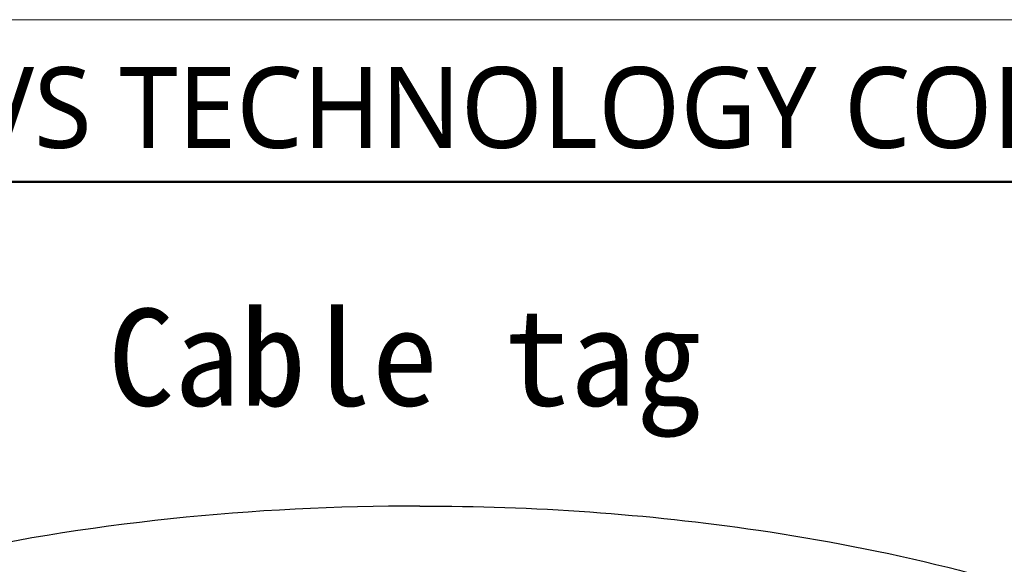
# Model space of a CAD drawing. Header units: millimetres. Extents: x -201 to 202, y 143 to 428.
# Tile 27 of 28: x 146 to 176, y 411 to 428. Entities that reach past the tile are written whole.
import ezdxf

# ---------------------------------------------------------------- set-up
doc = ezdxf.new("R2010")
doc.units = ezdxf.units.MM
doc.header["$LTSCALE"] = 0.25
doc.linetypes.add('HIDDEN', pattern=[9.525, 6.35, -3.175])
doc.layers.add('CABLE TAG (BLUE)', color=7, linetype='Continuous')
doc.layers.add('FORM', color=7, linetype='Continuous')
doc.layers.add('EMPTY LINE', color=252, linetype='Continuous', lineweight=0, plot=False)
doc.layers.add('TXT1', color=5, linetype='Continuous', lineweight=15)
doc.styles.add('VS Standard', font='msgothic.ttc', dxfattribs={"height": 3})
doc.styles.add('VST_ﾒｲﾘｵ', font='txt', dxfattribs={"height": 2.5})

msp = doc.modelspace()

# ---------------------------------------------------------------- linework, layer by layer
at = {"layer": 'CABLE TAG (BLUE)'}
for points, knots in [([(158.2043, 412.7156), (153.0614, 412.7134), (147.8712, 412.2068), (139.1904, 410.2142), (135.1862, 408.8906), (129.4001, 405.4516), (126.6325, 403.184), (125.8911, 400.2141)], [5.6003084, 5.6003084, 5.6003084, 5.6003084, 7.9254145, 7.9254145, 9.6774696, 9.6774696, 10.9998668, 10.9998668, 10.9998668, 10.9998668]), ([(158.2043, 412.7156), (161.7176, 412.717), (165.2237, 412.4748), (172.5724, 411.397), (176.5652, 410.4589), (183.0209, 407.9061), (186.229, 406.2295), (189.2132, 403.0176), (190.0853, 401.754), (190.4839, 400.3561), (190.5192, 400.2141)], [0, 0, 0, 0, 1.5883169, 1.5883169, 3.3772984, 3.3772984, 4.7810972, 4.7810972, 5.327238, 5.3884661, 5.3884661, 5.3884661, 5.3884661])]:
    msp.add_open_spline(points, degree=3, knots=knots, dxfattribs=at)
at = {"layer": 'EMPTY LINE'}
msp.add_line((201.5, 427.75), (-201.5, 427.75), dxfattribs=at)
at = {"layer": 'FORM', "linetype": 'HIDDEN'}
msp.add_lwpolyline([(-196.5, 422.75), (196.5, 422.75), (196.5, 147.75), (-196.5, 147.75)], close=True, dxfattribs=at)
at = {"layer": 'FORM'}
for points in [[(-196.5, 422.75), (-196.5, 147.75), (-78.5, 147.75), (-78.5, 159.75), (16.5, 159.75), (16.5, 177.25), (196.5, 177.25), (196.5, 422.75), (-196.5, 422.75)], [(196.4784, 422.7158), (119.3906, 422.7158), (119.3906, 381.8089), (196.4784, 381.8089)]]:
    msp.add_lwpolyline(points, close=True, dxfattribs=at)

# ---------------------------------------------------------------- texts
at = {"layer": 'FORM', "insert": (194.5, 423.75), "char_height": 2.5, "attachment_point": 9, "style": 'VST_ﾒｲﾘｵ'}
msp.add_mtext('{\\fMeiryo|b0|i0|c128|p50;VS TECHNOLOGY CORPORATION}', dxfattribs=at)
at = {"layer": 'TXT1', "insert": (148.56, 418.8156), "char_height": 3, "width": 22.720286, "attachment_point": 1, "style": 'VS Standard'}
msp.add_mtext('Cable tag ', dxfattribs=at)

doc.saveas('drawing.dxf')
